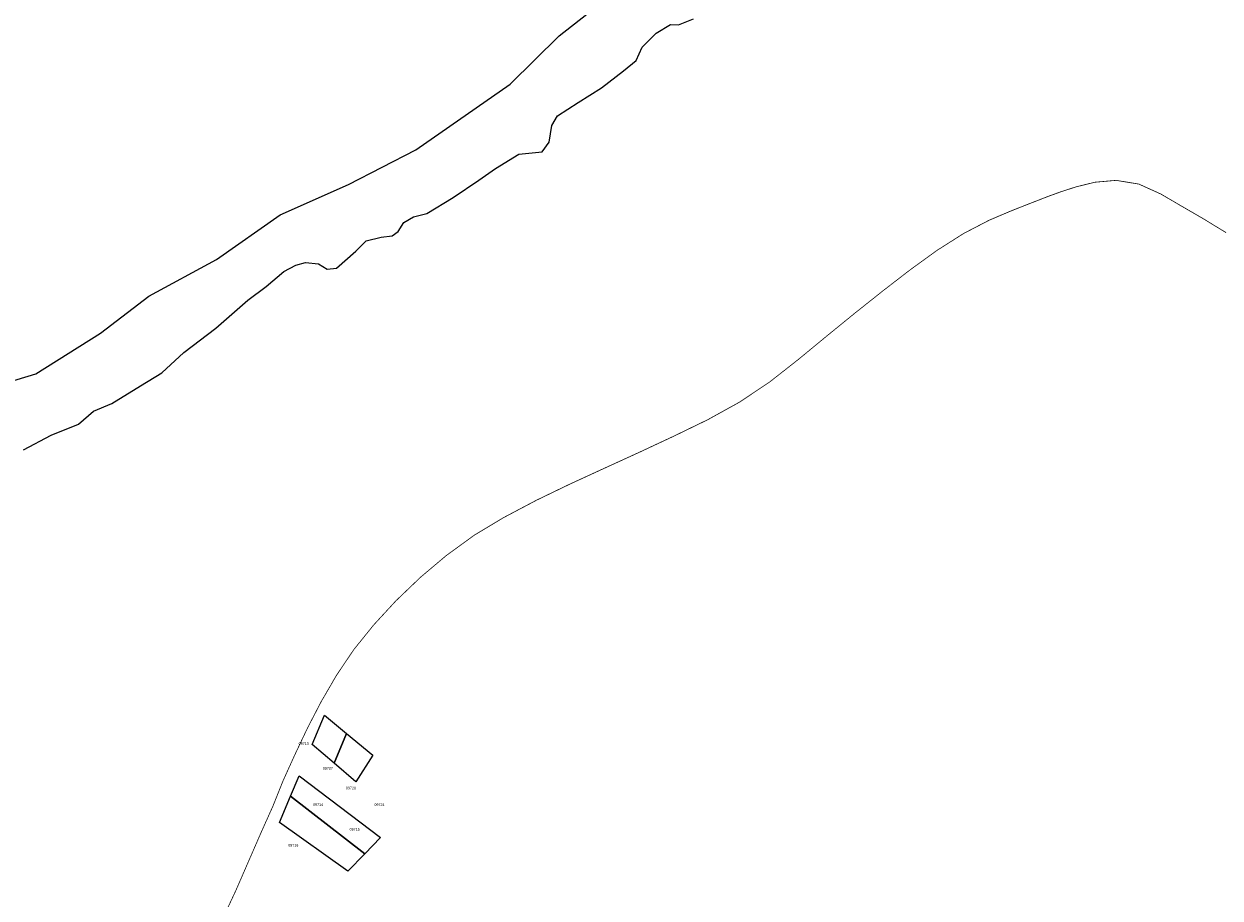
# Model space of a CAD drawing. Header units: metres. Extents: x 347609 to 748319, y 8548087 to 17123455.
# Tile 22 of 48: x 376176 to 376635, y 8568358 to 8568694. Entities that reach past the tile are written whole.
import ezdxf
from ezdxf.enums import TextEntityAlignment as Align

# ---------------------------------------------------------------- set-up
doc = ezdxf.new("R2010")
doc.units = ezdxf.units.M
doc.layers.add('01. RIO', color=7, linetype='Continuous', lineweight=5, true_color=0x2776bb)
doc.layers.add('Predios Rurales', color=90, linetype='Continuous', lineweight=15)
doc.layers.add('Red vial nacional', color=242, linetype='Continuous', lineweight=40)
doc.layers.add('Predios Rurales Nombres', color=7, linetype='Continuous', true_color=0xffffff)
doc.styles.add('ARIAL', font='arial.ttf')

# ---------------------------------------------------------------- blocks, each defined once
blk = doc.blocks.new('REIORORI')
at = {"layer": '01. RIO', "color": 152, "lineweight": 15, "true_color": 0x2776bb, "flags": 128}
for points in [[(376159.27, 8568552.88), (376180.8, 8568559.5), (376205.65, 8568575.06), (376224.2, 8568589.3), (376250.1, 8568603.26), (376274.61, 8568620.48), (376300.84, 8568632.12), (376326.68, 8568645.36), (376362.79, 8568670.53), (376381.67, 8568689.07), (376406.91, 8568709.03)], [(376176.09, 8568530.3), (376186.67, 8568535.89), (376197.17, 8568540.18), (376203.02, 8568545.09), (376209.96, 8568548.1), (376220.97, 8568554.84), (376229.23, 8568559.79), (376237.62, 8568567.63), (376249.87, 8568576.98), (376262.15, 8568587.76), (376269.17, 8568592.99), (376276.05, 8568598.76), (376280.59, 8568601.1), (376284.31, 8568602.2), (376289.27, 8568601.65), (376292.57, 8568599.59), (376296.15, 8568600), (376303.58, 8568606.47), (376307.57, 8568610.45), (376313.35, 8568611.83), (376317.62, 8568612.38), (376319.82, 8568614.03), (376322.02, 8568617.47), (376325.74, 8568619.67), (376330.83, 8568620.91), (376340.92, 8568627.02), (376350.82, 8568633.76), (376357.16, 8568638.16), (376366.1, 8568643.66), (376375.05, 8568644.63), (376377.8, 8568648.34), (376378.76, 8568654.67), (376380.97, 8568658.38), (376388.95, 8568663.47), (376397.92, 8568669.16), (376406.32, 8568675.62), (376411.13, 8568679.61), (376413.47, 8568684.7), (376418.84, 8568690.06), (376424.35, 8568693.36), (376427.37, 8568693.23), (376433.15, 8568695.57)]]:
    blk.add_lwpolyline(points, dxfattribs=at)

msp = doc.modelspace()

# ---------------------------------------------------------------- linework, layer by layer
at = {"layer": 'Predios Rurales', "lineweight": 15}
for points in [[(376295.25, 8568410.15), (376286.87, 8568417.27), (376291.61, 8568428.52), (376300.08, 8568421.51)], [(376303.63, 8568403.02), (376295.25, 8568410.15), (376300.08, 8568421.51), (376310.1, 8568413.22)], [(376307.02, 8568375.44), (376278.53, 8568397.46), (376281.83, 8568405.29), (376313.07, 8568381.69)], [(376300.52, 8568368.72), (376274.3, 8568387.41), (376278.53, 8568397.46), (376307.02, 8568375.44)]]:
    msp.add_lwpolyline(points, close=True, dxfattribs=at)
at = {"layer": 'Red vial nacional', "transparency": 33554623, "const_width": 0.3}
msp.add_lwpolyline([(376252.2, 8568349.79), (376257.62, 8568361.39), (376262.39, 8568372.35), (376267.03, 8568383.01), (376271.75, 8568393.55), (376275.75, 8568403.52), (376280.28, 8568413.51), (376285.06, 8568423.6), (376290.33, 8568433.75), (376296.21, 8568443.86), (376302.87, 8568453.74), (376310.51, 8568463.2), (376318.94, 8568472.35), (376328.43, 8568481.44), (376338.33, 8568489.78), (376348.97, 8568497.51), (376360.18, 8568504.25), (376372.83, 8568510.94), (376385.6, 8568517.1), (376398.7, 8568523.12), (376412.02, 8568529.2), (376425.43, 8568535.46), (376438.57, 8568541.83), (376450.86, 8568548.62), (376462.34, 8568556.29), (376473.3, 8568564.89), (376484.19, 8568573.86), (376495.15, 8568582.78), (376505.9, 8568591.32), (376516.33, 8568599.37), (376526.59, 8568606.79), (376536.84, 8568613.3), (376546.64, 8568618.38), (376554.88, 8568621.88), (376561.01, 8568624.3), (376569.26, 8568627.51), (376574.06, 8568629.25), (376579.99, 8568631.17), (376587.19, 8568632.93), (376595.33, 8568633.65), (376604.06, 8568632.21), (376612.44, 8568628.42), (376620.33, 8568623.81), (376628.71, 8568618.96), (376637.54, 8568613.57)], dxfattribs=at)

# ---------------------------------------------------------------- block references
msp.add_blockref('REIORORI', (0, 0))

# ---------------------------------------------------------------- texts
at = {"layer": 'Predios Rurales Nombres', "color": 251, "true_color": 0x636466, "style": 'ARIAL'}
for s, p in [('09713', (376281.68, 8568416.85)), ('09727', (376290.97, 8568407.39)), ('09728', (376299.8, 8568399.8)), ('09714', (376287.2, 8568393.45)), ('09724', (376310.74, 8568393.45)), ('09715', (376301.23, 8568383.99)), ('09716', (376277.68, 8568377.83))]:
    msp.add_text(s, height=1, dxfattribs=at).set_placement(p, align=Align.BOTTOM_LEFT)

doc.saveas('drawing.dxf')
